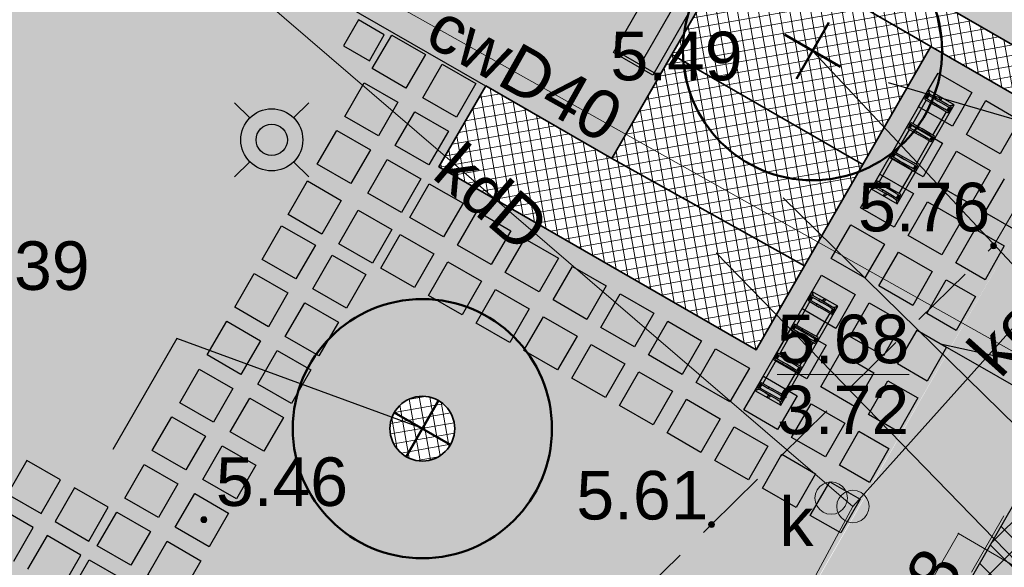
# Model space of a CAD drawing. Extents: x 5477758 to 5478338, y 5918296 to 5918505.
# Tile 65 of 135: x 5477936.54 to 5477951.74, y 5918435.42 to 5918443.88. Entities that reach past the tile are written whole.
import ezdxf
from ezdxf.enums import TextEntityAlignment as Align

# ---------------------------------------------------------------- set-up
doc = ezdxf.new("R2010")
doc.units = 0
doc.header["$PDSIZE"] = 0.75
doc.linetypes.add('PRZER2-1', pattern=[3, 2, -1])
doc.layers.get('0').update_dxf_attribs({"linetype": 'CONTINUOUS'})
for name, color, linetype in [('0_chodnik do naprawy', 7, 'CONTINUOUS'), ('0_NAWIERZCHNIA MINERALNA', 43, 'CONTINUOUS'), ('0_NAWIERZCHNIA UTWARDZONA_CHODNIK', 254, 'CONTINUOUS'), ('0_podziały zieleni średniowysokiej i nasadzeń niskich', 7, 'CONTINUOUS'), ('0_PROJEKTOWANE SPADKI TERENU', 7, 'CONTINUOUS'), ('0_PROJEKTOWANE ZABAWKI', 7, 'CONTINUOUS'), ('ZZ_PROJ-numeracja', 5, 'CONTINUOUS')]:
    doc.layers.add(name, color=color, linetype=linetype)
for name, color, linetype, lineweight in [('E_osw', 5, 'CONTINUOUS', 30), ('GSSKOD', 7, 'PRZER2-1', 18), ('GUPIWZ', 7, 'CONTINUOUS', 18), ('GUPIWZ_O', 7, 'CONTINUOUS', 18), ('GUPPRZ', 7, 'CONTINUOUS', 18), ('GUPPRZ_O', 7, 'CONTINUOUS', 18), ('OT_Rzedna', 7, 'CONTINUOUS', 18), ('wysokosci', 7, 'CONTINUOUS', 18), ('ZZ_PROJ-drzewa', 94, 'CONTINUOUS', 50), ('ZZ_PROJ-obrys-rabaty', 61, 'CONTINUOUS', 35), ('ZZ_PROJ-szraf-korowina', 32, 'CONTINUOUS', 13), ('ZZ_PROJ-szraf-rabaty', 61, 'CONTINUOUS', 13), ('ZZ_trawnik', 62, 'CONTINUOUS', 50)]:
    doc.layers.add(name, color=color, linetype=linetype, lineweight=lineweight)
for name, color, linetype, lineweight, true_color in [('GULCPR', 7, 'CONTINUOUS', 18, 0xd200d2), ('GULCPR_O', 7, 'CONTINUOUS', 18, 0xd200d2), ('GULKPR', 7, 'CONTINUOUS', 18, 0x803300), ('GULKPR_O', 7, 'CONTINUOUS', 18, 0x803300), ('GULWPR', 5, 'CONTINUOUS', 18, 0x0000ff), ('GUPKSD', 7, 'CONTINUOUS', 18, 0x803300)]:
    doc.layers.add(name, color=color, linetype=linetype, lineweight=lineweight, true_color=true_color)
doc.styles.add('GEO-INFO', font='arial.ttf')
pattern_1 = [(10.04268, (5477912.81635, 5918360.15222), (-0.02768309, 0.15631766), []), (100.04268, (5477912.81635, 5918360.15222), (-0.15631766, -0.02768309), [])]

# ---------------------------------------------------------------- blocks, each defined once
blk = doc.blocks.new('POINT')
at = {"color": 0}
blk.add_point((0, 0), dxfattribs=at)
blk = doc.blocks.new('OKRAG_PELNY')
at = {"color": 0}
blk.add_lwpolyline([(0, 0.5), (0.12941, 0.482963), (0.25, 0.433013), (0.353553, 0.353553), (0.433013, 0.25), (0.482963, 0.12941), (0.5, 0), (0.482963, -0.12941), (0.433013, -0.25), (0.353553, -0.353553), (0.25, -0.433013), (0.12941, -0.482963), (0, -0.5), (-0.12941, -0.482963), (-0.25, -0.433013), (-0.353553, -0.353553), (-0.433013, -0.25), (-0.482963, -0.12941), (-0.5, 0), (-0.482963, 0.12941), (-0.433013, 0.25), (-0.353553, 0.353553), (-0.25, 0.433013), (-0.12941, 0.482963)], close=True, dxfattribs=at)
blk = doc.blocks.new('OTRN')
at = {"linetype": 'Continuous', "lineweight": 13}
blk.add_hatch(color=0, dxfattribs=at).paths.add_polyline_path([(0, -0.091, 1), (0, 0.091, 1)])
at = {"color": 0, "linetype": 'Continuous', "lineweight": 13}
blk.add_circle((0, 0), 0.0906, dxfattribs=at)
blk = doc.blocks.new('stara ławka w nowym miejscu')
at = {"color": 0}
for p, q in [((5470779.101, 5934415.094), (5470779.772, 5934415.292)), ((5470779.112, 5934415.056), (5470779.784, 5934415.254)), ((5470780.059, 5934413.438), (5470779.544, 5934415.183)), ((5470779.772, 5934415.292), (5470780.31, 5934413.47)), ((5470779.639, 5934413.272), (5470779.101, 5934415.094)), ((5470780.299, 5934413.508), (5470779.627, 5934413.31)), ((5470780.31, 5934413.47), (5470779.639, 5934413.272))]:
    blk.add_line(p, q, dxfattribs=at)
blk = doc.blocks.new('zw$76AF')
at = {"color": 0}
for p, q in [((-227.1, 43.6), (-226.7, 43.2)), ((-227.1, 43.6), (-227.1, -2.4)), ((-226.7, 43.2), (-227.1, 43.6)), ((-50.9, 43.6), (-227.1, 43.6)), ((-222.5, 39), (-226.7, 43.2)), ((-226.7, 43.2), (-222.5, 39)), ((-222.5, 39), (-222.2, 38.7)), ((-222.2, 38.7), (-222.5, 39)), ((-222.2, 40.6), (-222.2, 28)), ((-220, 40.6), (-220, 41.4)), ((-214, 41.4), (-220, 41.4)), ((-220, 28), (-220, 40.6)), ((-214, 39.8), (-220, 39.8)), ((-214, 38.6), (-220, 38.6)), ((-214, 41.4), (-214, 40.6)), ((-214, 40.6), (-214, 28)), ((-211.8, 28), (-211.8, 40.6)), ((-170.2, 38.6), (-211.8, 38.6)), ((-170.2, 40.6), (-170.2, 28)), ((-168, 40.6), (-168, 41.4)), ((-162, 41.4), (-168, 41.4)), ((-168, 28), (-168, 40.6)), ((-162, 39.8), (-168, 39.8)), ((-162, 38.6), (-168, 38.6)), ((-162, 41.4), (-162, 40.6)), ((-162, 40.6), (-162, 28)), ((-159.8, 28), (-159.8, 40.6)), ((-118.2, 38.6), (-159.8, 38.6)), ((-118.2, 40.6), (-118.2, 28)), ((-116, 40.6), (-116, 41.4)), ((-110, 41.4), (-116, 41.4)), ((-116, 28), (-116, 40.6)), ((-110, 39.8), (-116, 39.8)), ((-110, 38.6), (-116, 38.6)), ((-110, 41.4), (-110, 40.6)), ((-110, 40.6), (-110, 28)), ((-107.8, 28), (-107.8, 40.6)), ((-66.2, 38.6), (-107.8, 38.6)), ((-66.2, 40.6), (-66.2, 28)), ((-64, 40.6), (-64, 41.4)), ((-58, 41.4), (-64, 41.4)), ((-64, 28), (-64, 40.6)), ((-58, 39.8), (-64, 39.8)), ((-58, 38.6), (-64, 38.6)), ((-58, 41.4), (-58, 40.6)), ((-58, 40.6), (-58, 28)), ((-55.8, 28), (-55.8, 40.6)), ((-55.8, 38.7), (-55.5, 39)), ((-55.5, 39), (-55.8, 38.7)), ((-51.3, 43.2), (-55.5, 39)), ((-55.5, 39), (-51.3, 43.2)), ((-51.3, 43.2), (-50.9, 43.6)), ((-50.9, 43.6), (-51.3, 43.2)), ((-50.9, -2.4), (-50.9, 43.6)), ((-222.2, 28), (-222.2, 21.7)), ((-222.2, 6.9), (-222.2, 21.7)), ((-220, 21.7), (-220, 28)), ((-220, 6.9), (-220, 21.7)), ((-214, 28), (-214, 21.7)), ((-214, 6.9), (-214, 21.7)), ((-211.8, 21.7), (-211.8, 28)), ((-211.8, 6.9), (-211.8, 21.7)), ((-170.2, 28), (-170.2, 21.7)), ((-170.2, 6.9), (-170.2, 21.7)), ((-168, 21.7), (-168, 28)), ((-168, 6.9), (-168, 21.7)), ((-162, 28), (-162, 21.7)), ((-162, 6.9), (-162, 21.7)), ((-159.8, 21.7), (-159.8, 28)), ((-159.8, 6.9), (-159.8, 21.7)), ((-118.2, 28), (-118.2, 21.7)), ((-118.2, 6.9), (-118.2, 21.7)), ((-116, 21.7), (-116, 28)), ((-116, 6.9), (-116, 21.7)), ((-110, 28), (-110, 21.7)), ((-110, 6.9), (-110, 21.7)), ((-107.8, 21.7), (-107.8, 28)), ((-107.8, 6.9), (-107.8, 21.7)), ((-66.2, 28), (-66.2, 21.7)), ((-66.2, 6.9), (-66.2, 21.7)), ((-64, 21.7), (-64, 28)), ((-64, 6.9), (-64, 21.7)), ((-58, 28), (-58, 21.7)), ((-58, 6.9), (-58, 21.7)), ((-55.8, 21.7), (-55.8, 28)), ((-55.8, 6.9), (-55.8, 21.7)), ((-226.7, -2), (-222.5, 2.2)), ((-222.5, 2.2), (-226.7, -2)), ((-222.2, 2.5), (-222.5, 2.2)), ((-222.5, 2.2), (-222.2, 2.5)), ((-222.2, 6.9), (-222.2, 0.6)), ((-220, 0.6), (-220, 6.9)), ((-220, 2.6), (-214, 2.6)), ((-214, 1.4), (-220, 1.4)), ((-220, -0.2), (-220, 0.6)), ((-214, 6.9), (-214, 0.6)), ((-214, 0.6), (-214, -0.2)), ((-211.8, 0.6), (-211.8, 6.9)), ((-211.8, 2.6), (-170.2, 2.6)), ((-170.2, 6.9), (-170.2, 0.6)), ((-168, 0.6), (-168, 6.9)), ((-168, 2.6), (-162, 2.6)), ((-162, 1.4), (-168, 1.4)), ((-168, -0.2), (-168, 0.6)), ((-162, 6.9), (-162, 0.6)), ((-162, 0.6), (-162, -0.2)), ((-159.8, 0.6), (-159.8, 6.9)), ((-159.8, 2.6), (-118.2, 2.6)), ((-118.2, 6.9), (-118.2, 0.6)), ((-116, 0.6), (-116, 6.9)), ((-116, 2.6), (-110, 2.6)), ((-110, 1.4), (-116, 1.4)), ((-116, -0.2), (-116, 0.6)), ((-110, 6.9), (-110, 0.6)), ((-110, 0.6), (-110, -0.2)), ((-107.8, 0.6), (-107.8, 6.9)), ((-107.8, 2.6), (-66.2, 2.6)), ((-66.2, 6.9), (-66.2, 0.6)), ((-64, 0.6), (-64, 6.9)), ((-64, 2.6), (-58, 2.6)), ((-58, 1.4), (-64, 1.4)), ((-64, -0.2), (-64, 0.6)), ((-58, 6.9), (-58, 0.6)), ((-58, 0.6), (-58, -0.2)), ((-55.8, 0.6), (-55.8, 6.9)), ((-55.5, 2.2), (-55.8, 2.5)), ((-55.8, 2.5), (-55.5, 2.2)), ((-55.5, 2.2), (-51.3, -2)), ((-51.3, -2), (-55.5, 2.2)), ((-226.7, -2), (-227.1, -2.4)), ((-227.1, -2.4), (-226.7, -2)), ((-227.1, -2.4), (-50.9, -2.4)), ((-214, -0.2), (-220, -0.2)), ((-162, -0.2), (-168, -0.2)), ((-110, -0.2), (-116, -0.2)), ((-58, -0.2), (-64, -0.2)), ((-50.9, -2.4), (-51.3, -2)), ((-51.3, -2), (-50.9, -2.4))]:
    blk.add_line(p, q, dxfattribs=at)
for centre in [(-224.6, 20.6), (-53.4, 20.6)]:
    blk.add_circle(centre, 1.6, dxfattribs=at)
for centre, start, end in [((-221.1, 40.6), 0, 180), ((-212.9, 40.6), 0, 180), ((-169.1, 40.6), 0, 180), ((-160.9, 40.6), 0, 180), ((-117.1, 40.6), 0, 180), ((-108.9, 40.6), 0, 180), ((-65.1, 40.6), 0, 180), ((-56.9, 40.6), 0, 180), ((-221.1, 28), 180, 0), ((-212.9, 28), 180, 0), ((-169.1, 28), 180, 0), ((-160.9, 28), 180, 0), ((-117.1, 28), 180, 0), ((-108.9, 28), 180, 0), ((-65.1, 28), 180, 0), ((-56.9, 28), 180, 0), ((-221.1, 0.6), 180, 0), ((-212.9, 0.6), 180, 0), ((-169.1, 0.6), 180, 0), ((-160.9, 0.6), 180, 0), ((-117.1, 0.6), 180, 0), ((-108.9, 0.6), 180, 0), ((-65.1, 0.6), 180, 0), ((-56.9, 0.6), 180, 0)]:
    blk.add_arc(centre, 1.1, start, end, dxfattribs=at)
blk = doc.blocks.new('D4')
at = {"layer": 'ZZ_PROJ-drzewa'}
for p, q in [((0, -0.5), (0, 0.5)), ((0.5, 0), (-0.5, 0))]:
    blk.add_line(p, q, dxfattribs=at)
blk.add_circle((0, 0), 2, dxfattribs=at)
blk = doc.blocks.new('zw$6B5E')
at = {"layer": 'E_osw', "color": 5}
for p, q in [((0.363, 0.041), (0.128, 0.275)), ((1.04, 0.041), (1.275, 0.275)), ((0.363, -0.637), (0.128, -0.871)), ((1.04, -0.637), (1.275, -0.871))]:
    blk.add_line(p, q, dxfattribs=at)
for radius in [0.479, 0.242]:
    blk.add_circle((0.702, -0.298), radius, dxfattribs=at)

msp = doc.modelspace()

# ---------------------------------------------------------------- hatches: boundary and pattern name
at = {"lineweight": 0}
for points in [[(5477942.504, 5918442.82), (5477941.984, 5918443.12), (5477942.284, 5918443.639), (5477942.804, 5918443.34)], [(5477943.284, 5918442.371), (5477942.764, 5918442.67), (5477943.064, 5918443.19), (5477943.584, 5918442.89)], [(5477951.236, 5918442.751), (5477950.937, 5918442.231), (5477950.417, 5918442.531), (5477950.716, 5918443.051)], [(5477942.08, 5918442.084), (5477941.56, 5918442.383), (5477941.86, 5918442.903), (5477942.379, 5918442.603)], [(5477951.973, 5918442.327), (5477951.673, 5918441.807), (5477951.153, 5918442.106), (5477951.453, 5918442.626)], [(5477942.86, 5918441.634), (5477942.34, 5918441.934), (5477942.639, 5918442.454), (5477943.159, 5918442.154)], [(5477941.955, 5918441.867), (5477941.655, 5918441.347), (5477941.136, 5918441.647), (5477941.435, 5918442.166)], [(5477950.787, 5918441.971), (5477950.487, 5918441.451), (5477949.967, 5918441.751), (5477950.267, 5918442.271)], [(5477942.735, 5918441.418), (5477942.435, 5918440.898), (5477941.915, 5918441.197), (5477942.215, 5918441.717)], [(5477951.523, 5918441.547), (5477951.224, 5918441.027), (5477950.704, 5918441.327), (5477951.003, 5918441.846)], [(5477950.337, 5918441.191), (5477950.038, 5918440.672), (5477949.518, 5918440.971), (5477949.818, 5918441.491)], [(5477952.183, 5918441.166), (5477951.887, 5918440.645), (5477951.44, 5918440.902), (5477951.74, 5918441.422)], [(5477941.506, 5918441.087), (5477941.206, 5918440.567), (5477940.686, 5918440.867), (5477940.986, 5918441.387)], [(5477943.385, 5918441.043), (5477943.085, 5918440.523), (5477942.565, 5918440.823), (5477942.865, 5918441.343)], [(5477951.074, 5918440.767), (5477950.774, 5918440.247), (5477950.254, 5918440.547), (5477950.554, 5918441.067)], [(5477942.285, 5918440.638), (5477941.986, 5918440.118), (5477941.466, 5918440.417), (5477941.766, 5918440.937)], [(5477944.121, 5918440.619), (5477943.822, 5918440.099), (5477943.302, 5918440.398), (5477943.601, 5918440.918)], [(5477940.807, 5918439.874), (5477940.287, 5918440.174), (5477940.586, 5918440.694), (5477941.106, 5918440.394)], [(5477949.888, 5918440.412), (5477949.588, 5918439.892), (5477949.069, 5918440.191), (5477949.368, 5918440.711)], [(5477951.738, 5918440.384), (5477951.442, 5918439.863), (5477950.991, 5918440.122), (5477951.29, 5918440.642)], [(5477942.935, 5918440.263), (5477942.636, 5918439.743), (5477942.116, 5918440.043), (5477942.415, 5918440.563)], [(5477944.858, 5918440.194), (5477944.558, 5918439.674), (5477944.038, 5918439.974), (5477944.338, 5918440.494)], [(5477941.586, 5918439.425), (5477941.067, 5918439.724), (5477941.366, 5918440.244), (5477941.886, 5918439.945)], [(5477950.625, 5918439.987), (5477950.325, 5918439.467), (5477949.805, 5918439.767), (5477950.105, 5918440.287)], [(5477943.672, 5918439.839), (5477943.372, 5918439.319), (5477942.852, 5918439.619), (5477943.152, 5918440.138)], [(5477945.594, 5918439.77), (5477945.295, 5918439.25), (5477944.775, 5918439.55), (5477945.074, 5918440.069)], [(5477940.382, 5918439.138), (5477939.862, 5918439.437), (5477940.162, 5918439.957), (5477940.682, 5918439.658)], [(5477949.439, 5918439.632), (5477949.139, 5918439.112), (5477948.619, 5918439.412), (5477948.919, 5918439.931)], [(5477951.293, 5918439.602), (5477950.996, 5918439.081), (5477950.542, 5918439.343), (5477950.841, 5918439.862)], [(5477944.408, 5918439.415), (5477944.109, 5918438.895), (5477943.589, 5918439.194), (5477943.888, 5918439.714)], [(5477946.331, 5918439.346), (5477946.031, 5918438.826), (5477945.511, 5918439.125), (5477945.811, 5918439.645)], [(5477941.162, 5918438.688), (5477940.642, 5918438.988), (5477940.942, 5918439.508), (5477941.462, 5918439.208)], [(5477950.175, 5918439.208), (5477949.876, 5918438.688), (5477949.356, 5918438.987), (5477949.655, 5918439.507)], [(5477945.145, 5918438.99), (5477944.845, 5918438.47), (5477944.325, 5918438.77), (5477944.625, 5918439.29)], [(5477939.958, 5918438.401), (5477939.438, 5918438.701), (5477939.738, 5918439.221), (5477940.257, 5918438.921)], [(5477947.067, 5918438.921), (5477946.767, 5918438.401), (5477946.248, 5918438.701), (5477946.547, 5918439.221)], [(5477948.989, 5918438.852), (5477948.69, 5918438.332), (5477948.17, 5918438.632), (5477948.469, 5918439.152)], [(5477950.848, 5918438.82), (5477950.551, 5918438.299), (5477950.092, 5918438.563), (5477950.392, 5918439.083)], [(5477945.881, 5918438.566), (5477945.582, 5918438.046), (5477945.062, 5918438.345), (5477945.361, 5918438.865)], [(5477940.738, 5918437.952), (5477940.218, 5918438.251), (5477940.517, 5918438.771), (5477941.037, 5918438.472)], [(5477947.804, 5918438.497), (5477947.504, 5918437.977), (5477946.984, 5918438.276), (5477947.284, 5918438.796)], [(5477949.726, 5918438.428), (5477949.426, 5918437.908), (5477948.906, 5918438.207), (5477949.206, 5918438.727)], [(5477939.534, 5918437.665), (5477939.014, 5918437.964), (5477939.313, 5918438.484), (5477939.833, 5918438.185)], [(5477946.618, 5918438.141), (5477946.318, 5918437.621), (5477945.798, 5918437.921), (5477946.098, 5918438.441)], [(5477948.54, 5918438.072), (5477948.24, 5918437.552), (5477947.721, 5918437.852), (5477948.02, 5918438.372)], [(5477950.402, 5918438.038), (5477950.106, 5918437.517), (5477949.643, 5918437.783), (5477949.942, 5918438.303)], [(5477940.313, 5918437.215), (5477939.793, 5918437.515), (5477940.093, 5918438.035), (5477940.613, 5918437.735)], [(5477947.354, 5918437.717), (5477947.055, 5918437.197), (5477946.535, 5918437.497), (5477946.834, 5918438.017)], [(5477949.276, 5918437.648), (5477948.977, 5918437.128), (5477948.457, 5918437.428), (5477948.757, 5918437.948)], [(5477939.109, 5918436.928), (5477938.589, 5918437.228), (5477938.889, 5918437.748), (5477939.409, 5918437.448)], [(5477948.091, 5918437.293), (5477947.791, 5918436.773), (5477947.271, 5918437.072), (5477947.571, 5918437.592)], [(5477949.957, 5918437.256), (5477949.661, 5918436.735), (5477949.193, 5918437.003), (5477949.493, 5918437.523)], [(5477939.889, 5918436.479), (5477939.369, 5918436.778), (5477939.669, 5918437.298), (5477940.188, 5918436.999)], [(5477948.827, 5918436.868), (5477948.528, 5918436.348), (5477948.008, 5918436.648), (5477948.307, 5918437.168)], [(5477938.685, 5918436.192), (5477938.165, 5918436.491), (5477938.464, 5918437.011), (5477938.984, 5918436.712)], [(5477949.512, 5918436.474), (5477949.216, 5918435.954), (5477948.744, 5918436.223), (5477949.044, 5918436.743)], [(5477939.465, 5918435.742), (5477938.945, 5918436.042), (5477939.244, 5918436.562), (5477939.764, 5918436.262)], [(5477938.26, 5918435.455), (5477937.74, 5918435.755), (5477938.04, 5918436.275), (5477938.56, 5918435.975)], [(5477939.04, 5918435.006), (5477938.52, 5918435.306), (5477938.82, 5918435.825), (5477939.34, 5918435.526)], [(5477937.836, 5918434.719), (5477937.316, 5918435.018), (5477937.616, 5918435.538), (5477938.136, 5918435.239)]]:
    msp.add_hatch(color=254, dxfattribs=at).paths.add_polyline_path(points)
h = msp.add_hatch(color=254, dxfattribs=at)
h.paths.add_polyline_path([(5477936.329, 5918429.701), (5477936.849, 5918429.401), (5477937.149, 5918429.921), (5477936.629, 5918430.221)])
h.paths.add_polyline_path([(5477932.742, 5918430.787), (5477932.223, 5918431.086), (5477932.522, 5918431.606), (5477933.042, 5918431.307)])
h.paths.add_polyline_path([(5477937.586, 5918428.977), (5477937.066, 5918429.276), (5477937.365, 5918429.796), (5477937.885, 5918429.497)])
h.paths.add_polyline_path([(5477935.688, 5918429.089), (5477935.168, 5918429.389), (5477935.468, 5918429.909), (5477935.988, 5918429.609)])
h.paths.add_polyline_path([(5477934.215, 5918429.938), (5477933.695, 5918430.238), (5477933.995, 5918430.757), (5477934.515, 5918430.458)])
h.paths.add_polyline_path([(5477936.113, 5918429.826), (5477935.593, 5918430.125), (5477935.892, 5918430.645), (5477936.412, 5918430.346)])
h.paths.add_polyline_path([(5477935.376, 5918430.25), (5477934.856, 5918430.55), (5477935.156, 5918431.07), (5477935.676, 5918430.77)])
h.paths.add_polyline_path([(5477933.903, 5918431.099), (5477933.383, 5918431.398), (5477933.683, 5918431.918), (5477934.203, 5918431.619)])
h.paths.add_polyline_path([(5477933.167, 5918431.523), (5477932.647, 5918431.823), (5477932.947, 5918432.343), (5477933.466, 5918432.043)])
h.paths.add_polyline_path([(5477932.006, 5918431.211), (5477931.486, 5918431.511), (5477931.786, 5918432.031), (5477932.305, 5918431.731)])
h.paths.add_polyline_path([(5477931.694, 5918432.372), (5477931.174, 5918432.672), (5477931.474, 5918433.191), (5477931.993, 5918432.892)])
h.paths.add_polyline_path([(5477930.533, 5918432.06), (5477930.013, 5918432.36), (5477930.313, 5918432.879), (5477930.833, 5918432.58)])
h.paths.add_polyline_path([(5477935.381, 5918434.864), (5477935.081, 5918434.344), (5477935.601, 5918434.045), (5477935.9, 5918434.565)])
h.paths.add_polyline_path([(5477936.229, 5918436.337), (5477935.93, 5918435.817), (5477936.45, 5918435.518), (5477936.749, 5918436.038)])
h.paths.add_polyline_path([(5477931.269, 5918431.636), (5477930.75, 5918431.935), (5477931.049, 5918432.455), (5477931.569, 5918432.155)])
h.paths.add_polyline_path([(5477930.957, 5918432.796), (5477930.438, 5918433.096), (5477930.737, 5918433.616), (5477931.257, 5918433.316)])
h.paths.add_polyline_path([(5477934.956, 5918434.128), (5477934.657, 5918433.608), (5477935.176, 5918433.308), (5477935.476, 5918433.828)])
h.paths.add_polyline_path([(5477936.541, 5918435.176), (5477936.242, 5918434.656), (5477936.762, 5918434.357), (5477937.061, 5918434.877)])
h.paths.add_polyline_path([(5477937.39, 5918436.649), (5477937.091, 5918436.129), (5477937.61, 5918435.83), (5477937.91, 5918436.35)])
h.paths.add_polyline_path([(5477935.905, 5918428.964), (5477936.204, 5918429.484), (5477936.724, 5918429.185), (5477936.425, 5918428.665)])
h.paths.add_polyline_path([(5477934.952, 5918429.514), (5477934.432, 5918429.813), (5477934.732, 5918430.333), (5477935.251, 5918430.033)])
h.paths.add_polyline_path([(5477934.64, 5918430.674), (5477934.12, 5918430.974), (5477934.419, 5918431.494), (5477934.939, 5918431.194)])
h.paths.add_polyline_path([(5477933.479, 5918430.362), (5477932.959, 5918430.662), (5477933.259, 5918431.182), (5477933.778, 5918430.882)])
h.paths.add_polyline_path([(5477935.064, 5918431.411), (5477934.544, 5918431.711), (5477934.844, 5918432.23), (5477935.364, 5918431.931)])
h.paths.add_polyline_path([(5477936.117, 5918434.44), (5477935.817, 5918433.92), (5477936.337, 5918433.62), (5477936.637, 5918434.14)])
h.paths.add_polyline_path([(5477936.654, 5918437.074), (5477936.354, 5918436.554), (5477936.874, 5918436.254), (5477937.174, 5918436.774)])
h.paths.add_polyline_path([(5477935.268, 5918432.967), (5477934.969, 5918432.447), (5477935.489, 5918432.147), (5477935.788, 5918432.667)])
h.paths.add_polyline_path([(5477934.532, 5918433.391), (5477934.232, 5918432.871), (5477934.752, 5918432.572), (5477935.052, 5918433.092)])
h.paths.add_polyline_path([(5477936.966, 5918435.913), (5477936.666, 5918435.393), (5477937.186, 5918435.093), (5477937.486, 5918435.613)])
h.paths.add_polyline_path([(5477932.43, 5918431.948), (5477931.91, 5918432.247), (5477932.21, 5918432.767), (5477932.73, 5918432.468)])
h.paths.add_polyline_path([(5477935.693, 5918433.703), (5477935.393, 5918433.183), (5477935.913, 5918432.884), (5477936.212, 5918433.404)])
h.paths.add_polyline_path([(5477935.805, 5918435.601), (5477935.505, 5918435.081), (5477936.025, 5918434.781), (5477936.325, 5918435.301)])
h.paths.add_polyline_path([(5477933.808, 5918432.135), (5477934.107, 5918432.655), (5477934.627, 5918432.355), (5477934.328, 5918431.835)])
h.paths.add_polyline_path([(5477929.797, 5918432.484), (5477929.42, 5918432.702), (5477929.719, 5918433.221), (5477930.096, 5918433.004)])
h.paths.add_polyline_path([(5477930.221, 5918433.221), (5477929.844, 5918433.438), (5477930.144, 5918433.958), (5477930.52, 5918433.741)])
h.paths.add_polyline_path([(5477936.641, 5918428.54), (5477936.825, 5918428.434), (5477937.443, 5918428.729), (5477937.461, 5918428.76), (5477936.941, 5918429.06)])
h.paths.add_polyline_path([(5477937.868, 5918428.932), (5477937.841, 5918428.919), (5477938.102, 5918429.372), (5477938.413, 5918429.193)])
at = {"layer": '0_chodnik do naprawy'}
h = msp.add_hatch(dxfattribs=at)
h.set_pattern_fill('ANSI37', color=0, scale=0.1, style=0)
h.set_pattern_definition([(45, (0, 0), (-0.224506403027, 0.224506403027), []), (135, (0, 0), (-0.224506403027, -0.224506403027), [])])
h.paths.add_polyline_path([(5477964.141, 5918455.941), (5477963.369, 5918456.364), (5477946.91, 5918427.756), (5477947.596, 5918427.361)])
at = {"layer": '0_NAWIERZCHNIA MINERALNA', "transparency": 33554636}
for points in [[(5477944.188, 5918449.863), (5477948.829, 5918447.192), (5477945.683, 5918441.734), (5477941.044, 5918444.404)], [(5477948.482, 5918446.592), (5477947.983, 5918445.725), (5477953.164, 5918442.743), (5477953.651, 5918443.617)]]:
    msp.add_hatch(color=256, dxfattribs=at).paths.add_polyline_path(points)
at = {"layer": '0_NAWIERZCHNIA UTWARDZONA_CHODNIK', "transparency": 33554636}
msp.add_hatch(color=256, dxfattribs=at).paths.add_polyline_path([(5477962.493, 5918459.043), (5477957.044, 5918449.527), (5477951.796, 5918440.362), (5477947.988, 5918433.712), (5477937.075, 5918428.498), (5477936.605, 5918428.29), (5477938.473, 5918427.16), (5477943.438, 5918429.127), (5477945.135, 5918429.94), (5477945.396, 5918429.792), (5477945.658, 5918429.644), (5477944.382, 5918427.315), (5477942.909, 5918424.629), (5477944.585, 5918423.669), (5477946.91, 5918427.756), (5477947.596, 5918427.361), (5477965.541, 5918458.35), (5477963.011, 5918459.841)])
at = {"layer": 'ZZ_PROJ-szraf-korowina'}
h = msp.add_hatch(dxfattribs=at)
h.set_pattern_fill('ANSI37', color=256, scale=0.05, angle=69.9235)
h.set_pattern_definition([(100.04268, (5477877.08409, 5918459.9558), (-0.15631766, -0.0276831), []), (190.04268, (5477877.08409, 5918459.9558), (0.0276831, -0.15631766), [])])
edge = h.paths.add_edge_path()
edge.add_arc((5477942.758, 5918437.564), 0.5, 339.9235, 699.9235)
at = {"layer": 'ZZ_PROJ-szraf-rabaty'}
h = msp.add_hatch(dxfattribs=at)
h.set_pattern_fill('ANSI37', color=256, scale=0.05)
h.set_pattern_definition(pattern_1)
h.paths.add_polyline_path([(5477947.985, 5918445.724), (5477947.661, 5918445.165), (5477950.606, 5918443.46), (5477952.836, 5918442.175), (5477953.164, 5918442.743)])
h = msp.add_hatch(dxfattribs=at)
h.set_pattern_fill('ANSI37', color=256, scale=0.05)
h.set_pattern_definition(pattern_1)
h.paths.add_polyline_path([(5477947.661, 5918445.165), (5477946.609, 5918443.34), (5477949.558, 5918441.641), (5477950.606, 5918443.46)])
h = msp.add_hatch(dxfattribs=at)
h.set_pattern_fill('ANSI37', color=256, scale=0.05)
h.set_pattern_definition(pattern_1)
h.paths.add_polyline_path([(5477946.609, 5918443.34), (5477949.558, 5918441.641), (5477948.657, 5918440.077), (5477945.683, 5918441.734)])
h = msp.add_hatch(dxfattribs=at)
h.set_pattern_fill('ANSI37', color=256, scale=0.05)
h.set_pattern_definition(pattern_1)
h.paths.add_polyline_path([(5477943.735, 5918442.855), (5477943.014, 5918441.603), (5477947.91, 5918438.782), (5477948.657, 5918440.077), (5477945.683, 5918441.734)])
at = {"layer": 'ZZ_trawnik', "lineweight": 13}
h = msp.add_hatch(dxfattribs=at)
h.set_pattern_fill('GRASS', color=256, scale=0.01)
h.set_pattern_definition([(150.04685, (5477945.68312, 5918441.73395), (-0.2452913, -0.0659406), [0.047625, -0.3115852]), (105.0468, (5477945.68312, 5918441.73395), (-0.2452913, -0.0659406), [0.047625, -0.206375]), (195.0468, (5477945.68312, 5918441.73395), (0.0659406, -0.2452913), [0.047625, -0.206375])])
h.paths.add_polyline_path([(5477948.868, 5918466.755), (5477946.344, 5918462.342), (5477945.485, 5918462.779), (5477936.617, 5918447.185), (5477937.405, 5918446.733), (5477932.118, 5918437.498), (5477935.28, 5918435.692), (5477933.434, 5918432.49), (5477930.289, 5918434.302), (5477930.139, 5918434.043), (5477929.148, 5918432.523), (5477936.576, 5918428.277), (5477938.872, 5918429.356), (5477935.253, 5918431.442), (5477937.095, 5918434.637), (5477942.918, 5918431.289), (5477947.979, 5918433.719), (5477952.836, 5918442.175), (5477950.606, 5918443.46), (5477947.91, 5918438.782), (5477943.014, 5918441.603), (5477943.735, 5918442.855), (5477940.154, 5918444.92), (5477943.293, 5918450.379), (5477943.299, 5918450.376), (5477942.959, 5918453.455), (5477950.186, 5918466.01)])
h.paths.add_polyline_path([(5477937.956, 5918446.84), (5477939.247, 5918446.078), (5477938.23, 5918444.356), (5477936.939, 5918445.118)], flags=16)
edge = h.paths.add_edge_path(flags=16)
edge.add_arc((5477940.345, 5918447.983), 0.5, 0, 360)
edge = h.paths.add_edge_path(flags=16)
edge.add_arc((5477942.758, 5918437.564), 0.5, 0, 360)

# ---------------------------------------------------------------- linework, layer by layer
for p, q in [((5477951.44, 5918440.902), (5477951.74, 5918441.422)), ((5477951.887, 5918440.645), (5477951.44, 5918440.902)), ((5477950.991, 5918440.122), (5477951.29, 5918440.642)), ((5477951.29, 5918440.642), (5477951.738, 5918440.384)), ((5477951.738, 5918440.384), (5477951.442, 5918439.863)), ((5477951.442, 5918439.863), (5477950.991, 5918440.122)), ((5477950.542, 5918439.343), (5477950.841, 5918439.862)), ((5477950.841, 5918439.862), (5477951.293, 5918439.602)), ((5477951.293, 5918439.602), (5477950.996, 5918439.081)), ((5477950.996, 5918439.081), (5477950.542, 5918439.343)), ((5477950.092, 5918438.563), (5477950.392, 5918439.083)), ((5477950.392, 5918439.083), (5477950.848, 5918438.82)), ((5477950.848, 5918438.82), (5477950.551, 5918438.299)), ((5477950.551, 5918438.299), (5477950.092, 5918438.563)), ((5477949.643, 5918437.783), (5477949.942, 5918438.303)), ((5477949.942, 5918438.303), (5477950.402, 5918438.038)), ((5477950.402, 5918438.038), (5477950.106, 5918437.517)), ((5477950.106, 5918437.517), (5477949.643, 5918437.783)), ((5477949.193, 5918437.003), (5477949.493, 5918437.523)), ((5477949.493, 5918437.523), (5477949.957, 5918437.256)), ((5477949.957, 5918437.256), (5477949.661, 5918436.735)), ((5477936.654, 5918437.074), (5477936.354, 5918436.554)), ((5477937.174, 5918436.774), (5477936.654, 5918437.074)), ((5477949.661, 5918436.735), (5477949.193, 5918437.003)), ((5477936.874, 5918436.254), (5477937.174, 5918436.774)), ((5477948.744, 5918436.223), (5477949.044, 5918436.743)), ((5477949.044, 5918436.743), (5477949.512, 5918436.474)), ((5477936.354, 5918436.554), (5477936.874, 5918436.254)), ((5477937.39, 5918436.649), (5477937.091, 5918436.129)), ((5477937.91, 5918436.35), (5477937.39, 5918436.649)), ((5477949.512, 5918436.474), (5477949.216, 5918435.954)), ((5477936.749, 5918436.038), (5477936.229, 5918436.337)), ((5477937.61, 5918435.83), (5477937.91, 5918436.35)), ((5477937.091, 5918436.129), (5477937.61, 5918435.83)), ((5477949.216, 5918435.954), (5477948.744, 5918436.223)), ((5477936.45, 5918435.518), (5477936.749, 5918436.038)), ((5477936.966, 5918435.913), (5477936.666, 5918435.393)), ((5477937.486, 5918435.613), (5477936.966, 5918435.913)), ((5477937.186, 5918435.093), (5477937.486, 5918435.613))]:
    msp.add_line(p, q)
for points in [[(5477942.504, 5918442.82), (5477941.984, 5918443.12), (5477942.284, 5918443.639), (5477942.804, 5918443.34), (5477942.504, 5918442.82)], [(5477943.284, 5918442.371), (5477942.764, 5918442.67), (5477943.064, 5918443.19), (5477943.584, 5918442.89), (5477943.284, 5918442.371)], [(5477951.236, 5918442.751), (5477950.937, 5918442.231), (5477950.417, 5918442.531), (5477950.716, 5918443.051), (5477951.236, 5918442.751)], [(5477942.08, 5918442.084), (5477941.56, 5918442.383), (5477941.86, 5918442.903), (5477942.379, 5918442.603), (5477942.08, 5918442.084)], [(5477951.973, 5918442.327), (5477951.673, 5918441.807), (5477951.153, 5918442.106), (5477951.453, 5918442.626), (5477951.973, 5918442.327)], [(5477942.86, 5918441.634), (5477942.34, 5918441.934), (5477942.639, 5918442.454), (5477943.159, 5918442.154), (5477942.86, 5918441.634)], [(5477941.955, 5918441.867), (5477941.655, 5918441.347), (5477941.136, 5918441.647), (5477941.435, 5918442.166), (5477941.955, 5918441.867)], [(5477950.787, 5918441.971), (5477950.487, 5918441.451), (5477949.967, 5918441.751), (5477950.267, 5918442.271), (5477950.787, 5918441.971)], [(5477942.735, 5918441.418), (5477942.435, 5918440.898), (5477941.915, 5918441.197), (5477942.215, 5918441.717), (5477942.735, 5918441.418)], [(5477951.523, 5918441.547), (5477951.224, 5918441.027), (5477950.704, 5918441.327), (5477951.003, 5918441.846), (5477951.523, 5918441.547)], [(5477950.337, 5918441.191), (5477950.038, 5918440.672), (5477949.518, 5918440.971), (5477949.818, 5918441.491), (5477950.337, 5918441.191)], [(5477941.506, 5918441.087), (5477941.206, 5918440.567), (5477940.686, 5918440.867), (5477940.986, 5918441.387), (5477941.506, 5918441.087)], [(5477943.385, 5918441.043), (5477943.085, 5918440.523), (5477942.565, 5918440.823), (5477942.865, 5918441.343), (5477943.385, 5918441.043)], [(5477951.074, 5918440.767), (5477950.774, 5918440.247), (5477950.254, 5918440.547), (5477950.554, 5918441.067), (5477951.074, 5918440.767)], [(5477942.285, 5918440.638), (5477941.986, 5918440.118), (5477941.466, 5918440.417), (5477941.766, 5918440.937), (5477942.285, 5918440.638)], [(5477944.121, 5918440.619), (5477943.822, 5918440.099), (5477943.302, 5918440.398), (5477943.601, 5918440.918), (5477944.121, 5918440.619)], [(5477940.807, 5918439.874), (5477940.287, 5918440.174), (5477940.586, 5918440.694), (5477941.106, 5918440.394), (5477940.807, 5918439.874)], [(5477949.888, 5918440.412), (5477949.588, 5918439.892), (5477949.069, 5918440.191), (5477949.368, 5918440.711), (5477949.888, 5918440.412)], [(5477942.935, 5918440.263), (5477942.636, 5918439.743), (5477942.116, 5918440.043), (5477942.415, 5918440.563), (5477942.935, 5918440.263)], [(5477944.858, 5918440.194), (5477944.558, 5918439.674), (5477944.038, 5918439.974), (5477944.338, 5918440.494), (5477944.858, 5918440.194)], [(5477941.586, 5918439.425), (5477941.067, 5918439.724), (5477941.366, 5918440.244), (5477941.886, 5918439.945), (5477941.586, 5918439.425)], [(5477950.625, 5918439.987), (5477950.325, 5918439.467), (5477949.805, 5918439.767), (5477950.105, 5918440.287), (5477950.625, 5918439.987)], [(5477943.672, 5918439.839), (5477943.372, 5918439.319), (5477942.852, 5918439.619), (5477943.152, 5918440.138), (5477943.672, 5918439.839)], [(5477945.594, 5918439.77), (5477945.295, 5918439.25), (5477944.775, 5918439.55), (5477945.074, 5918440.069), (5477945.594, 5918439.77)], [(5477940.382, 5918439.138), (5477939.862, 5918439.437), (5477940.162, 5918439.957), (5477940.682, 5918439.658), (5477940.382, 5918439.138)], [(5477949.439, 5918439.632), (5477949.139, 5918439.112), (5477948.619, 5918439.412), (5477948.919, 5918439.931), (5477949.439, 5918439.632)], [(5477944.408, 5918439.415), (5477944.109, 5918438.895), (5477943.589, 5918439.194), (5477943.888, 5918439.714), (5477944.408, 5918439.415)], [(5477946.331, 5918439.346), (5477946.031, 5918438.826), (5477945.511, 5918439.125), (5477945.811, 5918439.645), (5477946.331, 5918439.346)], [(5477941.162, 5918438.688), (5477940.642, 5918438.988), (5477940.942, 5918439.508), (5477941.462, 5918439.208), (5477941.162, 5918438.688)], [(5477950.175, 5918439.208), (5477949.876, 5918438.688), (5477949.356, 5918438.987), (5477949.655, 5918439.507), (5477950.175, 5918439.208)], [(5477945.145, 5918438.99), (5477944.845, 5918438.47), (5477944.325, 5918438.77), (5477944.625, 5918439.29), (5477945.145, 5918438.99)], [(5477939.958, 5918438.401), (5477939.438, 5918438.701), (5477939.738, 5918439.221), (5477940.257, 5918438.921), (5477939.958, 5918438.401)], [(5477947.067, 5918438.921), (5477946.767, 5918438.401), (5477946.248, 5918438.701), (5477946.547, 5918439.221), (5477947.067, 5918438.921)], [(5477948.989, 5918438.852), (5477948.69, 5918438.332), (5477948.17, 5918438.632), (5477948.469, 5918439.152), (5477948.989, 5918438.852)], [(5477945.881, 5918438.566), (5477945.582, 5918438.046), (5477945.062, 5918438.345), (5477945.361, 5918438.865), (5477945.881, 5918438.566)], [(5477940.738, 5918437.952), (5477940.218, 5918438.251), (5477940.517, 5918438.771), (5477941.037, 5918438.472), (5477940.738, 5918437.952)], [(5477947.804, 5918438.497), (5477947.504, 5918437.977), (5477946.984, 5918438.276), (5477947.284, 5918438.796), (5477947.804, 5918438.497)], [(5477949.726, 5918438.428), (5477949.426, 5918437.908), (5477948.906, 5918438.207), (5477949.206, 5918438.727), (5477949.726, 5918438.428)], [(5477939.534, 5918437.665), (5477939.014, 5918437.964), (5477939.313, 5918438.484), (5477939.833, 5918438.185), (5477939.534, 5918437.665)], [(5477946.618, 5918438.141), (5477946.318, 5918437.621), (5477945.798, 5918437.921), (5477946.098, 5918438.441), (5477946.618, 5918438.141)], [(5477948.54, 5918438.072), (5477948.24, 5918437.552), (5477947.721, 5918437.852), (5477948.02, 5918438.372), (5477948.54, 5918438.072)], [(5477940.313, 5918437.215), (5477939.793, 5918437.515), (5477940.093, 5918438.035), (5477940.613, 5918437.735), (5477940.313, 5918437.215)], [(5477947.354, 5918437.717), (5477947.055, 5918437.197), (5477946.535, 5918437.497), (5477946.834, 5918438.017), (5477947.354, 5918437.717)], [(5477949.276, 5918437.648), (5477948.977, 5918437.128), (5477948.457, 5918437.428), (5477948.757, 5918437.948), (5477949.276, 5918437.648)], [(5477939.109, 5918436.928), (5477938.589, 5918437.228), (5477938.889, 5918437.748), (5477939.409, 5918437.448), (5477939.109, 5918436.928)], [(5477948.091, 5918437.293), (5477947.791, 5918436.773), (5477947.271, 5918437.072), (5477947.571, 5918437.592), (5477948.091, 5918437.293)], [(5477939.889, 5918436.479), (5477939.369, 5918436.778), (5477939.669, 5918437.298), (5477940.188, 5918436.999), (5477939.889, 5918436.479)], [(5477948.827, 5918436.868), (5477948.528, 5918436.348), (5477948.008, 5918436.648), (5477948.307, 5918437.168), (5477948.827, 5918436.868)], [(5477938.685, 5918436.192), (5477938.165, 5918436.491), (5477938.464, 5918437.011), (5477938.984, 5918436.712), (5477938.685, 5918436.192)], [(5477939.465, 5918435.742), (5477938.945, 5918436.042), (5477939.244, 5918436.562), (5477939.764, 5918436.262), (5477939.465, 5918435.742)], [(5477938.26, 5918435.455), (5477937.74, 5918435.755), (5477938.04, 5918436.275), (5477938.56, 5918435.975), (5477938.26, 5918435.455)], [(5477939.04, 5918435.006), (5477938.52, 5918435.306), (5477938.82, 5918435.825), (5477939.34, 5918435.526), (5477939.04, 5918435.006)], [(5477937.836, 5918434.719), (5477937.316, 5918435.018), (5477937.616, 5918435.538), (5477938.136, 5918435.239), (5477937.836, 5918434.719)]]:
    msp.add_lwpolyline(points)
at = {"layer": '0_chodnik do naprawy', "color": 0}
msp.add_lwpolyline([(5477964.141, 5918455.941), (5477963.369, 5918456.364), (5477946.91, 5918427.756), (5477947.596, 5918427.361), (5477964.141, 5918455.941)], dxfattribs=at)
at = {"layer": '0_podziały zieleni średniowysokiej i nasadzeń niskich'}
for points in [[(5477944.188, 5918449.863), (5477948.829, 5918447.192), (5477945.683, 5918441.734), (5477941.044, 5918444.404), (5477944.188, 5918449.863)], [(5477944.188, 5918449.863), (5477948.829, 5918447.192), (5477945.683, 5918441.734), (5477941.044, 5918444.404), (5477944.188, 5918449.863)], [(5477948.482, 5918446.592), (5477947.983, 5918445.725), (5477953.164, 5918442.743), (5477953.651, 5918443.617), (5477948.482, 5918446.592)]]:
    msp.add_lwpolyline(points, dxfattribs=at)
at = {"layer": '0_PROJEKTOWANE SPADKI TERENU'}
msp.add_lwpolyline([(5477953.387, 5918437.365), (5477950.753, 5918438.874), (5477952.308, 5918438.533), (5477952.071, 5918438.119)], dxfattribs=at)
at = {"layer": '0_PROJEKTOWANE ZABAWKI'}
msp.add_lwpolyline([(5477941.94, 5918443.242), (5477942.169, 5918443.641), (5477941.771, 5918443.871), (5477941.541, 5918443.472), (5477941.94, 5918443.242)], dxfattribs=at)
at = {"layer": 'GSSKOD', "color": 7, "linetype": 'PRZER2-1', "lineweight": 18, "ltscale": 0.5}
for points in [[(5477924.632, 5918422.726), (5477928.468, 5918424.674), (5477937.092, 5918428.506), (5477941.728, 5918430.721), (5477947.221, 5918436.084), (5477951.574, 5918440.386), (5477956.873, 5918449.535), (5477962.493, 5918459.043), (5477964.446, 5918462.055), (5477967.996, 5918468.433), (5477968.236, 5918468.933)], [(5477963.369, 5918456.364), (5477953.957, 5918440.129), (5477943.324, 5918421.46), (5477943.065, 5918421.081), (5477945.62, 5918419.676), (5477944.34, 5918417.44), (5477941.721, 5918418.806)]]:
    msp.add_lwpolyline(points, dxfattribs=at)
at = {"layer": 'GULCPR', "color": 212, "linetype": 'Continuous', "lineweight": 18, "true_color": 0xd200d2}
msp.add_lwpolyline([(5477953.623, 5918437.772), (5477931.891, 5918449.971)], dxfattribs=at)
at = {"layer": 'GULKPR', "color": 36, "linetype": 'Continuous', "lineweight": 18, "true_color": 0x803300}
for points in [[(5477938.093, 5918445.598), (5477938.283, 5918445.922), (5477949.403, 5918436.363)], [(5477954.616, 5918442.181), (5477949.403, 5918436.363)], [(5477949.403, 5918436.363), (5477933.821, 5918407.446)]]:
    msp.add_lwpolyline(points, dxfattribs=at)
at = {"layer": 'GULWPR', "color": 5, "linetype": 'Continuous', "lineweight": 18, "true_color": 0x0000ff}
msp.add_lwpolyline([(5477935.954, 5918409.731), (5477951.031, 5918435.946), (5477952.118, 5918435.312)], dxfattribs=at)
at = {"layer": 'GUPPRZ_O', "color": 36, "linetype": 'Continuous', "lineweight": 9, "true_color": 0x803300, "flags": 128}
msp.add_lwpolyline([(5477948.232, 5918438.401), (5477950.271, 5918438.401)], dxfattribs=at)
at = {"layer": 'ZZ_PROJ-numeracja', "flags": 128}
for points in [[(5477948.779, 5918443.397), (5477959.794, 5918431.646), (5477958.684, 5918429.72)], [(5477948.327, 5918441.124), (5477956.576, 5918433.038), (5477954.99, 5918430.285)], [(5477947.291, 5918440.275), (5477953.374, 5918434.02), (5477951.787, 5918431.267)], [(5477942.758, 5918437.564), (5477938.968, 5918438.953), (5477937.983, 5918437.244)]]:
    msp.add_lwpolyline(points, dxfattribs=at)
at = {"layer": 'ZZ_PROJ-numeracja', "elevation": 0.48, "flags": 128}
msp.add_lwpolyline([(5477949.948, 5918442.907), (5477963.059, 5918439.088), (5477964.903, 5918442.288)], dxfattribs=at)
at = {"layer": 'ZZ_PROJ-obrys-rabaty'}
msp.add_line((5477943.014, 5918441.603), (5477943.735, 5918442.855), dxfattribs=at)
for points in [[(5477947.985, 5918445.724), (5477947.661, 5918445.165), (5477950.606, 5918443.46), (5477952.836, 5918442.175), (5477953.164, 5918442.743), (5477947.985, 5918445.724)], [(5477947.661, 5918445.165), (5477946.609, 5918443.34), (5477949.558, 5918441.641), (5477950.606, 5918443.46), (5477947.661, 5918445.165)], [(5477946.609, 5918443.34), (5477949.558, 5918441.641), (5477948.657, 5918440.077), (5477945.683, 5918441.734), (5477946.609, 5918443.34)], [(5477943.735, 5918442.855), (5477943.014, 5918441.603), (5477947.91, 5918438.782), (5477948.657, 5918440.077), (5477945.683, 5918441.734), (5477943.735, 5918442.855)]]:
    msp.add_lwpolyline(points, dxfattribs=at)
at = {"layer": 'ZZ_PROJ-szraf-korowina', "lineweight": 35}
msp.add_circle((5477942.758, 5918437.564), 0.5, dxfattribs=at)

# ---------------------------------------------------------------- block references
at = {"layer": '0_PROJEKTOWANE ZABAWKI', "rotation": 313.6129553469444}
msp.add_blockref('stara ławka w nowym miejscu', (-2592316.197, 5785915.872), dxfattribs=at)
at = {"layer": '0_PROJEKTOWANE ZABAWKI', "xscale": 0.01, "yscale": 0.01, "zscale": 0.01, "rotation": 60.04704722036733}
for p in [(5477951.198, 5918443.015), (5477949.402, 5918439.905)]:
    msp.add_blockref('zw$76AF', p, dxfattribs=at)
at = {"layer": 'E_osw'}
msp.add_blockref('zw$6B5E', (5477939.731, 5918442.319), dxfattribs=at)
at = {"layer": 'GUPIWZ', "color": 7, "lineweight": 18, "xscale": 0.5, "yscale": 0.5}
for p in [(5477949.067, 5918436.493), (5477949.403, 5918436.363)]:
    msp.add_blockref('OKRAG_PELNY', p, dxfattribs=at)
at = {"layer": 'GUPKSD', "color": 36, "lineweight": 18, "true_color": 0x803300, "xscale": 0.5, "yscale": 0.5}
msp.add_blockref('OKRAG_PELNY', (5477949.403, 5918436.363), dxfattribs=at)
at = {"layer": 'GUPPRZ', "color": 36, "lineweight": 18, "true_color": 0x803300}
msp.add_blockref('POINT', (5477949.403, 5918436.363), dxfattribs=at)
at = {"layer": 'GUPPRZ', "color": 5, "lineweight": 18, "true_color": 0x0000ff}
msp.add_blockref('POINT', (5477951.031, 5918435.946), dxfattribs=at)
at = {"layer": 'OT_Rzedna', "color": 7, "linetype": 'Continuous', "xscale": 0.5, "yscale": 0.5, "zscale": 0.5}
for p in [(5477951.574, 5918440.386), (5477939.386, 5918436.159), (5477947.221, 5918436.084)]:
    msp.add_blockref('OTRN', p, dxfattribs=at)
at = {"layer": 'ZZ_PROJ-drzewa', "lineweight": 30, "rotation": 60.0468467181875}
for p in [(5477948.779, 5918443.397), (5477942.758, 5918437.564)]:
    msp.add_blockref('D4', p, dxfattribs=at)

# ---------------------------------------------------------------- texts
at = {"layer": 'GULCPR_O', "color": 212, "linetype": 'Continuous', "lineweight": 0, "true_color": 0xd200d2, "style": 'GEO-INFO'}
msp.add_text('cwD40', height=0.75, rotation=330.6909, dxfattribs=at).set_placement((5477944.34, 5918443.064), align=Align.MIDDLE)
at = {"layer": 'GULKPR_O', "color": 36, "linetype": 'Continuous', "lineweight": 0, "true_color": 0x803300, "style": 'GEO-INFO'}
for s, rotation, p in [('kdD', 319.3192, (5477943.843, 5918441.142)), ('koD', 48.1396, (5477952.01, 5918439.272))]:
    msp.add_text(s, height=0.75, rotation=rotation, dxfattribs=at).set_placement(p, align=Align.MIDDLE)
at = {"layer": 'GUPIWZ_O', "color": 7, "linetype": 'Continuous', "lineweight": 0, "style": 'GEO-INFO'}
msp.add_text('k', height=0.75, dxfattribs=at).set_placement((5477948.793, 5918435.754), align=Align.RIGHT)
at = {"layer": 'GUPPRZ_O', "color": 36, "linetype": 'Continuous', "lineweight": 0, "true_color": 0x803300, "style": 'GEO-INFO'}
for s, p in [('5.68', (5477948.232, 5918438.574)), ('3.72', (5477948.232, 5918437.479))]:
    msp.add_text(s, height=0.75, dxfattribs=at).set_placement(p)
at = {"layer": 'GUPPRZ_O', "color": 5, "linetype": 'Continuous', "lineweight": 0, "true_color": 0x0000ff, "style": 'GEO-INFO'}
msp.add_text('4.08', height=0.75, rotation=59.3924, dxfattribs=at).set_placement((5477950.798, 5918435.598), align=Align.MIDDLE_RIGHT)
at = {"layer": 'wysokosci', "color": 7, "style": 'GEO-INFO'}
for s, p in [('5.49', (5477945.66, 5918443.69)), ('5.76', (5477949.482, 5918441.359)), ('5.39', (5477935.583, 5918440.455)), ('5.46', (5477939.571, 5918437.121)), ('5.61', (5477945.134, 5918436.912))]:
    msp.add_text(s, height=0.75, dxfattribs=at).set_placement(p, align=Align.TOP_LEFT)

doc.saveas('drawing.dxf')
